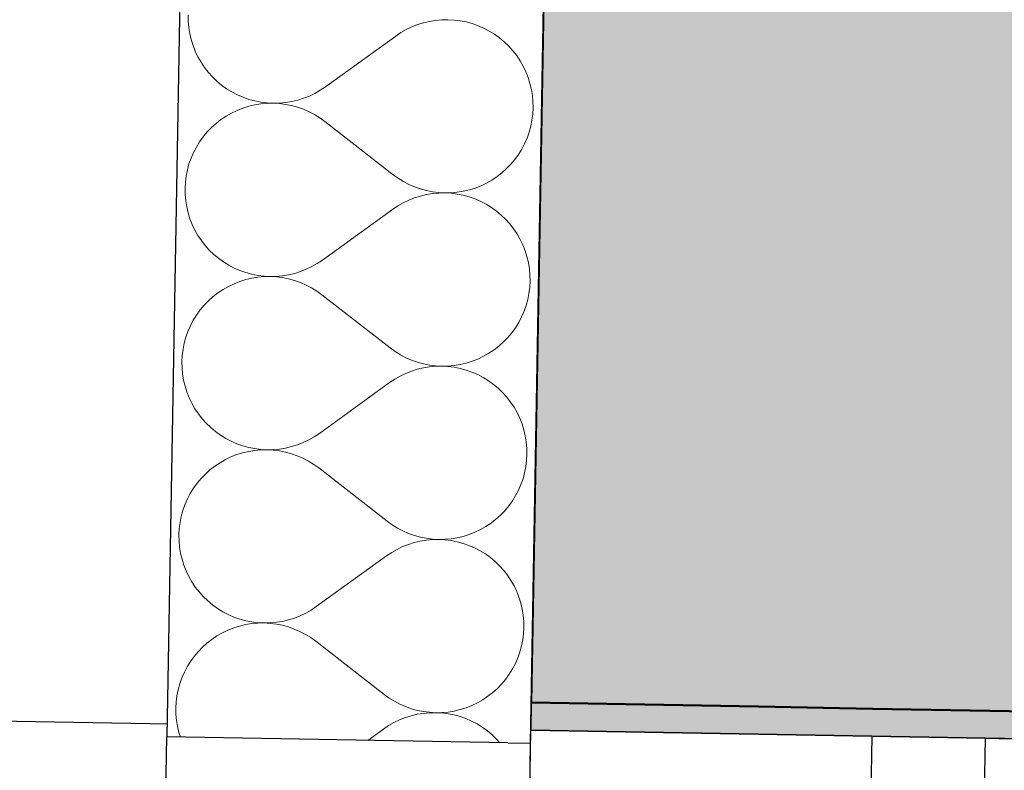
# Model space of a CAD drawing. Header units: millimetres. Extents: x -28017 to 3863, y -4271 to 20239.
# Tile 33 of 105: x -20554 to -20121, y 8982 to 9312. Entities that reach past the tile are written whole.
import ezdxf

# ---------------------------------------------------------------- set-up
doc = ezdxf.new("R2010")
doc.units = ezdxf.units.MM
doc.header["$MEASUREMENT"] = 0
doc.linetypes.add('Wipeout_Contour', pattern=[1000, 0, -1000])
for name, color, linetype in [('5._POHLED ZÁPADNÍ_2_Konstrukce - nenosné', 7, 'Continuous'), ('5._POHLED ZÁPADNÍ_2_Konstrukce - nosné', 7, 'Continuous'), ('5._POHLED ZÁPADNÍ_2_Nové_Konstrukce - nenosné', 7, 'Continuous'), ('5._POHLED ZÁPADNÍ_2_Nové_Konstrukce - nosné', 7, 'Continuous'), ('5._POHLED ZÁPADNÍ_2_Nové_Otvory – Okna', 7, 'Continuous'), ('5._POHLED ZÁPADNÍ_2_Nové_Výplně – Řezové', 7, 'Continuous'), ('5._POHLED ZÁPADNÍ_2_Výplně – Řezové', 7, 'Continuous')]:
    doc.layers.add(name, color=color, linetype=linetype)

# ---------------------------------------------------------------- blocks, each defined once
blk = doc.blocks.new('*X29', base_point=(-28336.19, -5790.34))
at = {"layer": '5._POHLED ZÁPADNÍ_2_Nové_Výplně – Řezové', "color": 21, "linetype": 'Continuous', "lineweight": 20, "true_color": 0xffaaaa}
for p, q in [((-20479.91, 9314.4), (-20479.86, 9311.68)), ((-20371.09, 9312.09), (-20373.78, 9311.65)), ((-20368.38, 9312.33), (-20371.09, 9312.09)), ((-20365.66, 9312.38), (-20368.38, 9312.33)), ((-20362.95, 9312.24), (-20365.66, 9312.38)), ((-20360.25, 9311.9), (-20362.95, 9312.24)), ((-20479.86, 9311.68), (-20479.61, 9308.97)), ((-20479.61, 9308.97), (-20479.18, 9306.28)), ((-20384, 9308.03), (-20386.37, 9306.68)), ((-20381.55, 9309.21), (-20384, 9308.03)), ((-20379.02, 9310.21), (-20381.55, 9309.21)), ((-20376.42, 9311.02), (-20379.02, 9310.21)), ((-20373.78, 9311.65), (-20376.42, 9311.02)), ((-20357.58, 9311.38), (-20360.25, 9311.9)), ((-20354.95, 9310.66), (-20357.58, 9311.38)), ((-20352.39, 9309.75), (-20354.95, 9310.66)), ((-20349.89, 9308.67), (-20352.39, 9309.75)), ((-20347.48, 9307.41), (-20349.89, 9308.67)), ((-20479.18, 9306.28), (-20478.55, 9303.63)), ((-20478.55, 9303.63), (-20477.74, 9301.04)), ((-20419.5, 9282.85), (-20388.63, 9305.17)), ((-20386.37, 9306.68), (-20388.63, 9305.17)), ((-20345.16, 9305.98), (-20347.48, 9307.41)), ((-20342.96, 9304.39), (-20345.16, 9305.98)), ((-20340.87, 9302.65), (-20342.96, 9304.39)), ((-20477.74, 9301.04), (-20476.74, 9298.51)), ((-20338.91, 9300.76), (-20340.87, 9302.65)), ((-20337.09, 9298.74), (-20338.91, 9300.76)), ((-20476.74, 9298.51), (-20475.56, 9296.05)), ((-20475.56, 9296.05), (-20474.22, 9293.69)), ((-20335.42, 9296.59), (-20337.09, 9298.74)), ((-20333.91, 9294.33), (-20335.42, 9296.59)), ((-20474.22, 9293.69), (-20472.7, 9291.43)), ((-20472.7, 9291.43), (-20471.03, 9289.28)), ((-20332.56, 9291.97), (-20333.91, 9294.33)), ((-20331.39, 9289.51), (-20332.56, 9291.97)), ((-20471.03, 9289.28), (-20469.22, 9287.26)), ((-20469.22, 9287.26), (-20467.26, 9285.37)), ((-20330.39, 9286.98), (-20331.39, 9289.51)), ((-20329.57, 9284.39), (-20330.39, 9286.98)), ((-20467.26, 9285.37), (-20465.17, 9283.63)), ((-20465.17, 9283.63), (-20462.96, 9282.04)), ((-20462.96, 9282.04), (-20460.64, 9280.61)), ((-20421.76, 9281.34), (-20419.5, 9282.85)), ((-20328.95, 9281.74), (-20329.57, 9284.39)), ((-20460.64, 9280.61), (-20458.23, 9279.35)), ((-20458.23, 9279.35), (-20455.74, 9278.26)), ((-20455.74, 9278.26), (-20453.17, 9277.36)), ((-20431.7, 9277), (-20429.11, 9277.81)), ((-20429.11, 9277.81), (-20426.58, 9278.81)), ((-20426.58, 9278.81), (-20424.12, 9279.99)), ((-20424.12, 9279.99), (-20421.76, 9281.34)), ((-20328.51, 9279.05), (-20328.95, 9281.74)), ((-20328.27, 9276.34), (-20328.51, 9279.05)), ((-20455.82, 9273.47), (-20458.35, 9272.48)), ((-20453.23, 9274.29), (-20455.82, 9273.47)), ((-20450.58, 9274.91), (-20453.23, 9274.29)), ((-20453.17, 9277.36), (-20450.55, 9276.64)), ((-20447.89, 9275.35), (-20450.58, 9274.91)), ((-20450.55, 9276.64), (-20447.88, 9276.12)), ((-20445.18, 9275.59), (-20447.89, 9275.35)), ((-20447.88, 9276.12), (-20445.18, 9275.78)), ((-20445.18, 9275.78), (-20442.46, 9275.64)), ((-20442.46, 9275.64), (-20445.18, 9275.59)), ((-20442.46, 9275.64), (-20439.74, 9275.69)), ((-20439.75, 9275.49), (-20442.46, 9275.64)), ((-20437.05, 9275.15), (-20439.75, 9275.49)), ((-20439.74, 9275.69), (-20437.03, 9275.93)), ((-20434.38, 9274.62), (-20437.05, 9275.15)), ((-20437.03, 9275.93), (-20434.35, 9276.37)), ((-20431.76, 9273.9), (-20434.38, 9274.62)), ((-20434.35, 9276.37), (-20431.7, 9277)), ((-20429.19, 9272.99), (-20431.76, 9273.9)), ((-20328.36, 9270.91), (-20328.22, 9273.62)), ((-20328.22, 9273.62), (-20328.27, 9276.34)), ((-20463.17, 9269.96), (-20465.44, 9268.45)), ((-20460.81, 9271.31), (-20463.17, 9269.96)), ((-20458.35, 9272.48), (-20460.81, 9271.31)), ((-20426.7, 9271.9), (-20429.19, 9272.99)), ((-20424.29, 9270.64), (-20426.7, 9271.9)), ((-20421.97, 9269.21), (-20424.29, 9270.64)), ((-20419.77, 9267.62), (-20421.97, 9269.21)), ((-20328.7, 9268.21), (-20328.36, 9270.91)), ((-20469.61, 9264.96), (-20471.5, 9263)), ((-20467.58, 9266.78), (-20469.61, 9264.96)), ((-20465.44, 9268.45), (-20467.58, 9266.78)), ((-20419.77, 9267.62), (-20389.7, 9244.23)), ((-20329.95, 9262.92), (-20329.23, 9265.54)), ((-20329.23, 9265.54), (-20328.7, 9268.21)), ((-20473.24, 9260.92), (-20474.83, 9258.71)), ((-20471.5, 9263), (-20473.24, 9260.92)), ((-20331.94, 9257.86), (-20330.86, 9260.35)), ((-20330.86, 9260.35), (-20329.95, 9262.92)), ((-20476.26, 9256.4), (-20477.52, 9253.99)), ((-20474.83, 9258.71), (-20476.26, 9256.4)), ((-20333.2, 9255.44), (-20331.94, 9257.86)), ((-20478.61, 9251.49), (-20479.51, 9248.93)), ((-20477.52, 9253.99), (-20478.61, 9251.49)), ((-20336.22, 9250.92), (-20334.63, 9253.13)), ((-20334.63, 9253.13), (-20333.2, 9255.44)), ((-20479.51, 9248.93), (-20480.23, 9246.3)), ((-20339.86, 9246.88), (-20337.97, 9248.84)), ((-20337.97, 9248.84), (-20336.22, 9250.92)), ((-20480.76, 9243.63), (-20481.1, 9240.93)), ((-20480.23, 9246.3), (-20480.76, 9243.63)), ((-20389.7, 9244.23), (-20387.49, 9242.63)), ((-20346.29, 9241.88), (-20344.03, 9243.39)), ((-20344.03, 9243.39), (-20341.88, 9245.06)), ((-20341.88, 9245.06), (-20339.86, 9246.88)), ((-20481.1, 9240.93), (-20481.25, 9238.22)), ((-20387.49, 9242.63), (-20385.18, 9241.2)), ((-20385.18, 9241.2), (-20382.77, 9239.94)), ((-20382.77, 9239.94), (-20380.28, 9238.85)), ((-20380.28, 9238.85), (-20377.71, 9237.95)), ((-20353.64, 9238.37), (-20351.11, 9239.36)), ((-20351.11, 9239.36), (-20348.66, 9240.53)), ((-20348.66, 9240.53), (-20346.29, 9241.88)), ((-20481.25, 9238.22), (-20481.2, 9235.5)), ((-20481.2, 9235.5), (-20480.95, 9232.79)), ((-20377.77, 9234.84), (-20380.36, 9234.03)), ((-20375.12, 9235.47), (-20377.77, 9234.84)), ((-20377.71, 9237.95), (-20375.09, 9237.22)), ((-20372.43, 9235.91), (-20375.12, 9235.47)), ((-20375.09, 9237.22), (-20372.42, 9236.69)), ((-20369.72, 9236.15), (-20372.43, 9235.91)), ((-20372.42, 9236.69), (-20369.72, 9236.35)), ((-20369.72, 9236.35), (-20367, 9236.21)), ((-20367, 9236.21), (-20369.72, 9236.15)), ((-20367, 9236.21), (-20364.28, 9236.25)), ((-20364.29, 9236.06), (-20367, 9236.21)), ((-20361.59, 9235.73), (-20364.29, 9236.06)), ((-20364.28, 9236.25), (-20361.57, 9236.49)), ((-20358.92, 9235.2), (-20361.59, 9235.73)), ((-20361.57, 9236.49), (-20358.89, 9236.93)), ((-20356.29, 9234.48), (-20358.92, 9235.2)), ((-20358.89, 9236.93), (-20356.24, 9237.55)), ((-20353.73, 9233.58), (-20356.29, 9234.48)), ((-20356.24, 9237.55), (-20353.64, 9238.37)), ((-20480.95, 9232.79), (-20480.52, 9230.1)), ((-20480.52, 9230.1), (-20479.89, 9227.45)), ((-20387.71, 9230.5), (-20389.97, 9228.99)), ((-20385.34, 9231.85), (-20387.71, 9230.5)), ((-20382.89, 9233.03), (-20385.34, 9231.85)), ((-20380.36, 9234.03), (-20382.89, 9233.03)), ((-20351.23, 9232.49), (-20353.73, 9233.58)), ((-20348.82, 9231.23), (-20351.23, 9232.49)), ((-20346.51, 9229.8), (-20348.82, 9231.23)), ((-20344.3, 9228.21), (-20346.51, 9229.8)), ((-20479.89, 9227.45), (-20479.08, 9224.86)), ((-20420.84, 9206.67), (-20389.97, 9228.99)), ((-20342.21, 9226.47), (-20344.3, 9228.21)), ((-20340.25, 9224.58), (-20342.21, 9226.47)), ((-20479.08, 9224.86), (-20478.08, 9222.33)), ((-20478.08, 9222.33), (-20476.91, 9219.87)), ((-20338.43, 9222.56), (-20340.25, 9224.58)), ((-20336.76, 9220.41), (-20338.43, 9222.56)), ((-20476.91, 9219.87), (-20475.56, 9217.51)), ((-20475.56, 9217.51), (-20474.05, 9215.25)), ((-20335.25, 9218.15), (-20336.76, 9220.41)), ((-20333.9, 9215.79), (-20335.25, 9218.15)), ((-20474.05, 9215.25), (-20472.38, 9213.1)), ((-20472.38, 9213.1), (-20470.56, 9211.08)), ((-20332.73, 9213.33), (-20333.9, 9215.79)), ((-20331.73, 9210.8), (-20332.73, 9213.33)), ((-20470.56, 9211.08), (-20468.6, 9209.19)), ((-20468.6, 9209.19), (-20466.51, 9207.45)), ((-20330.92, 9208.21), (-20331.73, 9210.8)), ((-20330.29, 9205.56), (-20330.92, 9208.21)), ((-20466.51, 9207.45), (-20464.3, 9205.86)), ((-20464.3, 9205.86), (-20461.99, 9204.43)), ((-20461.99, 9204.43), (-20459.57, 9203.17)), ((-20425.46, 9203.81), (-20423.1, 9205.16)), ((-20423.1, 9205.16), (-20420.84, 9206.67)), ((-20329.85, 9202.87), (-20330.29, 9205.56)), ((-20459.57, 9203.17), (-20457.08, 9202.09)), ((-20457.08, 9202.09), (-20454.51, 9201.18)), ((-20454.51, 9201.18), (-20451.89, 9200.47)), ((-20451.89, 9200.47), (-20449.22, 9199.94)), ((-20449.22, 9199.94), (-20446.52, 9199.6)), ((-20446.52, 9199.6), (-20443.8, 9199.46)), ((-20443.8, 9199.46), (-20441.08, 9199.51)), ((-20441.08, 9199.51), (-20438.37, 9199.75)), ((-20438.37, 9199.75), (-20435.69, 9200.19)), ((-20435.69, 9200.19), (-20433.04, 9200.82)), ((-20433.04, 9200.82), (-20430.45, 9201.63)), ((-20430.45, 9201.63), (-20427.92, 9202.63)), ((-20427.92, 9202.63), (-20425.46, 9203.81)), ((-20329.61, 9200.16), (-20329.85, 9202.87)), ((-20329.56, 9197.44), (-20329.61, 9200.16)), ((-20459.7, 9196.3), (-20462.15, 9195.13)), ((-20457.16, 9197.3), (-20459.7, 9196.3)), ((-20454.57, 9198.11), (-20457.16, 9197.3)), ((-20451.92, 9198.73), (-20454.57, 9198.11)), ((-20449.23, 9199.17), (-20451.92, 9198.73)), ((-20446.52, 9199.41), (-20449.23, 9199.17)), ((-20443.8, 9199.46), (-20446.52, 9199.41)), ((-20441.09, 9199.31), (-20443.8, 9199.46)), ((-20438.39, 9198.97), (-20441.09, 9199.31)), ((-20435.72, 9198.44), (-20438.39, 9198.97)), ((-20433.1, 9197.72), (-20435.72, 9198.44)), ((-20430.53, 9196.81), (-20433.1, 9197.72)), ((-20428.04, 9195.72), (-20430.53, 9196.81)), ((-20425.63, 9194.46), (-20428.04, 9195.72)), ((-20329.71, 9194.73), (-20329.56, 9197.44)), ((-20466.78, 9192.27), (-20468.93, 9190.6)), ((-20464.51, 9193.78), (-20466.78, 9192.27)), ((-20462.15, 9195.13), (-20464.51, 9193.78)), ((-20423.31, 9193.03), (-20425.63, 9194.46)), ((-20421.11, 9191.44), (-20423.31, 9193.03)), ((-20421.11, 9191.44), (-20391.04, 9168.05)), ((-20330.57, 9189.36), (-20330.04, 9192.03)), ((-20330.04, 9192.03), (-20329.71, 9194.73)), ((-20472.84, 9186.83), (-20474.58, 9184.74)), ((-20470.95, 9188.78), (-20472.84, 9186.83)), ((-20468.93, 9190.6), (-20470.95, 9188.78)), ((-20332.2, 9184.17), (-20331.29, 9186.74)), ((-20331.29, 9186.74), (-20330.57, 9189.36)), ((-20476.17, 9182.53), (-20477.6, 9180.22)), ((-20474.58, 9184.74), (-20476.17, 9182.53)), ((-20333.28, 9181.68), (-20332.2, 9184.17)), ((-20477.6, 9180.22), (-20478.86, 9177.81)), ((-20335.97, 9176.95), (-20334.54, 9179.27)), ((-20334.54, 9179.27), (-20333.28, 9181.68)), ((-20479.95, 9175.31), (-20480.86, 9172.75)), ((-20478.86, 9177.81), (-20479.95, 9175.31)), ((-20339.31, 9172.66), (-20337.57, 9174.74)), ((-20337.57, 9174.74), (-20335.97, 9176.95)), ((-20481.57, 9170.12), (-20482.1, 9167.45)), ((-20480.86, 9172.75), (-20481.57, 9170.12)), ((-20343.22, 9168.88), (-20341.2, 9170.7)), ((-20341.2, 9170.7), (-20339.31, 9172.66)), ((-20482.1, 9167.45), (-20482.44, 9164.76)), ((-20391.04, 9168.05), (-20388.83, 9166.45)), ((-20388.83, 9166.45), (-20386.52, 9165.02)), ((-20386.52, 9165.02), (-20384.11, 9163.76)), ((-20350, 9164.36), (-20347.63, 9165.7)), ((-20347.63, 9165.7), (-20345.37, 9167.21)), ((-20345.37, 9167.21), (-20343.22, 9168.88)), ((-20482.44, 9164.76), (-20482.59, 9162.04)), ((-20482.59, 9162.04), (-20482.54, 9159.32)), ((-20384.11, 9163.76), (-20381.62, 9162.67)), ((-20381.62, 9162.67), (-20379.05, 9161.77)), ((-20379.05, 9161.77), (-20376.43, 9161.05)), ((-20376.43, 9161.05), (-20373.76, 9160.51)), ((-20362.91, 9160.32), (-20360.23, 9160.75)), ((-20360.23, 9160.75), (-20357.58, 9161.37)), ((-20357.58, 9161.37), (-20354.99, 9162.19)), ((-20354.99, 9162.19), (-20352.45, 9163.18)), ((-20352.45, 9163.18), (-20350, 9164.36)), ((-20482.54, 9159.32), (-20482.3, 9156.61)), ((-20482.3, 9156.61), (-20481.86, 9153.92)), ((-20384.23, 9156.85), (-20386.69, 9155.67)), ((-20381.7, 9157.85), (-20384.23, 9156.85)), ((-20379.11, 9158.66), (-20381.7, 9157.85)), ((-20376.46, 9159.29), (-20379.11, 9158.66)), ((-20373.77, 9159.73), (-20376.46, 9159.29)), ((-20371.06, 9159.98), (-20373.77, 9159.73)), ((-20373.76, 9160.51), (-20371.06, 9160.17)), ((-20371.06, 9160.17), (-20368.34, 9160.03)), ((-20368.34, 9160.03), (-20371.06, 9159.98)), ((-20368.34, 9160.03), (-20365.62, 9160.07)), ((-20365.63, 9159.88), (-20368.34, 9160.03)), ((-20362.93, 9159.55), (-20365.63, 9159.88)), ((-20365.62, 9160.07), (-20362.91, 9160.32)), ((-20360.26, 9159.02), (-20362.93, 9159.55)), ((-20357.64, 9158.3), (-20360.26, 9159.02)), ((-20355.07, 9157.4), (-20357.64, 9158.3)), ((-20352.57, 9156.31), (-20355.07, 9157.4)), ((-20350.16, 9155.05), (-20352.57, 9156.31)), ((-20481.86, 9153.92), (-20481.23, 9151.28)), ((-20422.18, 9130.49), (-20391.31, 9152.81)), ((-20389.05, 9154.32), (-20391.31, 9152.81)), ((-20386.69, 9155.67), (-20389.05, 9154.32)), ((-20347.85, 9153.63), (-20350.16, 9155.05)), ((-20345.64, 9152.04), (-20347.85, 9153.63)), ((-20343.55, 9150.29), (-20345.64, 9152.04)), ((-20481.23, 9151.28), (-20480.42, 9148.68)), ((-20480.42, 9148.68), (-20479.42, 9146.15)), ((-20341.59, 9148.4), (-20343.55, 9150.29)), ((-20339.77, 9146.38), (-20341.59, 9148.4)), ((-20479.42, 9146.15), (-20478.25, 9143.7)), ((-20478.25, 9143.7), (-20476.9, 9141.33)), ((-20338.1, 9144.23), (-20339.77, 9146.38)), ((-20336.59, 9141.97), (-20338.1, 9144.23)), ((-20476.9, 9141.33), (-20475.39, 9139.07)), ((-20475.39, 9139.07), (-20473.72, 9136.92)), ((-20335.24, 9139.61), (-20336.59, 9141.97)), ((-20334.07, 9137.16), (-20335.24, 9139.61)), ((-20473.72, 9136.92), (-20471.9, 9134.9)), ((-20471.9, 9134.9), (-20469.94, 9133.01)), ((-20333.07, 9134.62), (-20334.07, 9137.16)), ((-20332.26, 9132.03), (-20333.07, 9134.62)), ((-20469.94, 9133.01), (-20467.85, 9131.27)), ((-20467.85, 9131.27), (-20465.64, 9129.68)), ((-20424.44, 9128.98), (-20422.18, 9130.49)), ((-20331.63, 9129.38), (-20332.26, 9132.03)), ((-20465.64, 9129.68), (-20463.33, 9128.25)), ((-20463.33, 9128.25), (-20460.92, 9126.99)), ((-20460.92, 9126.99), (-20458.42, 9125.91)), ((-20458.42, 9125.91), (-20455.85, 9125)), ((-20431.79, 9125.46), (-20429.26, 9126.45)), ((-20429.26, 9126.45), (-20426.81, 9127.63)), ((-20426.81, 9127.63), (-20424.44, 9128.98)), ((-20331.19, 9126.7), (-20331.63, 9129.38)), ((-20330.95, 9123.99), (-20331.19, 9126.7)), ((-20455.91, 9121.93), (-20458.51, 9121.12)), ((-20453.26, 9122.55), (-20455.91, 9121.93)), ((-20455.85, 9125), (-20453.23, 9124.29)), ((-20450.58, 9122.99), (-20453.26, 9122.55)), ((-20453.23, 9124.29), (-20450.56, 9123.76)), ((-20447.87, 9123.23), (-20450.58, 9122.99)), ((-20450.56, 9123.76), (-20447.86, 9123.42)), ((-20445.15, 9123.28), (-20447.87, 9123.23)), ((-20447.86, 9123.42), (-20445.15, 9123.28)), ((-20445.15, 9123.28), (-20442.43, 9123.33)), ((-20442.43, 9123.13), (-20445.15, 9123.28)), ((-20442.43, 9123.33), (-20439.72, 9123.57)), ((-20439.73, 9122.79), (-20442.43, 9123.13)), ((-20437.06, 9122.26), (-20439.73, 9122.79)), ((-20439.72, 9123.57), (-20437.03, 9124.01)), ((-20434.44, 9121.54), (-20437.06, 9122.26)), ((-20437.03, 9124.01), (-20434.38, 9124.64)), ((-20434.38, 9124.64), (-20431.79, 9125.46)), ((-20330.9, 9121.27), (-20330.95, 9123.99)), ((-20465.86, 9117.6), (-20468.12, 9116.09)), ((-20463.49, 9118.95), (-20465.86, 9117.6)), ((-20461.04, 9120.12), (-20463.49, 9118.95)), ((-20458.51, 9121.12), (-20461.04, 9120.12)), ((-20431.87, 9120.63), (-20434.44, 9121.54)), ((-20429.38, 9119.54), (-20431.87, 9120.63)), ((-20426.97, 9118.28), (-20429.38, 9119.54)), ((-20424.66, 9116.85), (-20426.97, 9118.28)), ((-20331.39, 9115.85), (-20331.05, 9118.55)), ((-20331.05, 9118.55), (-20330.9, 9121.27)), ((-20470.27, 9114.42), (-20472.29, 9112.6)), ((-20468.12, 9116.09), (-20470.27, 9114.42)), ((-20422.45, 9115.26), (-20424.66, 9116.85)), ((-20422.45, 9115.26), (-20392.38, 9091.87)), ((-20332.64, 9110.56), (-20331.92, 9113.18)), ((-20331.92, 9113.18), (-20331.39, 9115.85)), ((-20474.18, 9110.65), (-20475.92, 9108.56)), ((-20472.29, 9112.6), (-20474.18, 9110.65)), ((-20333.54, 9107.99), (-20332.64, 9110.56)), ((-20477.52, 9106.35), (-20478.95, 9104.04)), ((-20475.92, 9108.56), (-20477.52, 9106.35)), ((-20335.89, 9103.09), (-20334.63, 9105.5)), ((-20334.63, 9105.5), (-20333.54, 9107.99)), ((-20480.21, 9101.63), (-20481.29, 9099.13)), ((-20478.95, 9104.04), (-20480.21, 9101.63)), ((-20338.91, 9098.57), (-20337.32, 9100.77)), ((-20337.32, 9100.77), (-20335.89, 9103.09)), ((-20482.2, 9096.57), (-20482.92, 9093.94)), ((-20481.29, 9099.13), (-20482.2, 9096.57)), ((-20342.54, 9094.52), (-20340.65, 9096.48)), ((-20340.65, 9096.48), (-20338.91, 9098.57)), ((-20483.45, 9091.28), (-20483.78, 9088.58)), ((-20482.92, 9093.94), (-20483.45, 9091.28)), ((-20392.38, 9091.87), (-20390.18, 9090.28)), ((-20346.71, 9091.03), (-20344.57, 9092.7)), ((-20344.57, 9092.7), (-20342.54, 9094.52)), ((-20483.78, 9088.58), (-20483.93, 9085.86)), ((-20390.18, 9090.28), (-20387.86, 9088.84)), ((-20387.86, 9088.84), (-20385.45, 9087.58)), ((-20385.45, 9087.58), (-20382.96, 9086.49)), ((-20356.33, 9086.01), (-20353.79, 9087)), ((-20353.79, 9087), (-20351.34, 9088.18)), ((-20351.34, 9088.18), (-20348.98, 9089.52)), ((-20348.98, 9089.52), (-20346.71, 9091.03)), ((-20483.93, 9085.86), (-20483.88, 9083.14)), ((-20483.88, 9083.14), (-20483.64, 9080.43)), ((-20382.96, 9086.49), (-20380.39, 9085.59)), ((-20377.8, 9083.11), (-20380.45, 9082.49)), ((-20380.39, 9085.59), (-20377.77, 9084.87)), ((-20375.12, 9083.55), (-20377.8, 9083.11)), ((-20377.77, 9084.87), (-20375.1, 9084.33)), ((-20372.41, 9083.8), (-20375.12, 9083.55)), ((-20375.1, 9084.33), (-20372.4, 9083.99)), ((-20369.69, 9083.85), (-20372.41, 9083.8)), ((-20372.4, 9083.99), (-20369.69, 9083.85)), ((-20369.69, 9083.85), (-20366.97, 9083.9)), ((-20366.97, 9083.7), (-20369.69, 9083.85)), ((-20366.97, 9083.9), (-20364.26, 9084.14)), ((-20364.27, 9083.37), (-20366.97, 9083.7)), ((-20361.6, 9082.84), (-20364.27, 9083.37)), ((-20364.26, 9084.14), (-20361.57, 9084.57)), ((-20358.98, 9082.12), (-20361.6, 9082.84)), ((-20361.57, 9084.57), (-20358.92, 9085.2)), ((-20358.92, 9085.2), (-20356.33, 9086.01)), ((-20483.64, 9080.43), (-20483.2, 9077.74)), ((-20388.03, 9079.49), (-20390.39, 9078.15)), ((-20385.57, 9080.67), (-20388.03, 9079.49)), ((-20383.04, 9081.67), (-20385.57, 9080.67)), ((-20380.45, 9082.49), (-20383.04, 9081.67)), ((-20356.41, 9081.22), (-20358.98, 9082.12)), ((-20353.92, 9080.13), (-20356.41, 9081.22)), ((-20351.5, 9078.88), (-20353.92, 9080.13)), ((-20349.19, 9077.45), (-20351.5, 9078.88)), ((-20483.2, 9077.74), (-20482.57, 9075.1)), ((-20482.57, 9075.1), (-20481.76, 9072.5)), ((-20423.52, 9054.32), (-20392.65, 9076.63)), ((-20390.39, 9078.15), (-20392.65, 9076.63)), ((-20346.98, 9075.86), (-20349.19, 9077.45)), ((-20344.89, 9074.11), (-20346.98, 9075.86)), ((-20342.93, 9072.23), (-20344.89, 9074.11)), ((-20481.76, 9072.5), (-20480.76, 9069.97)), ((-20480.76, 9069.97), (-20479.59, 9067.52)), ((-20341.11, 9070.2), (-20342.93, 9072.23)), ((-20339.44, 9068.06), (-20341.11, 9070.2)), ((-20479.59, 9067.52), (-20478.24, 9065.15)), ((-20337.93, 9065.79), (-20339.44, 9068.06)), ((-20336.58, 9063.43), (-20337.93, 9065.79)), ((-20478.24, 9065.15), (-20476.73, 9062.89)), ((-20476.73, 9062.89), (-20475.06, 9060.74)), ((-20335.41, 9060.98), (-20336.58, 9063.43)), ((-20334.41, 9058.45), (-20335.41, 9060.98)), ((-20475.06, 9060.74), (-20473.24, 9058.72)), ((-20473.24, 9058.72), (-20471.28, 9056.83)), ((-20471.28, 9056.83), (-20469.19, 9055.09)), ((-20333.6, 9055.85), (-20334.41, 9058.45)), ((-20469.19, 9055.09), (-20466.98, 9053.5)), ((-20466.98, 9053.5), (-20464.67, 9052.07)), ((-20428.15, 9051.45), (-20425.78, 9052.8)), ((-20425.78, 9052.8), (-20423.52, 9054.32)), ((-20332.97, 9053.2), (-20333.6, 9055.85)), ((-20332.54, 9050.52), (-20332.97, 9053.2)), ((-20464.67, 9052.07), (-20462.26, 9050.81)), ((-20462.26, 9050.81), (-20459.76, 9049.73)), ((-20459.76, 9049.73), (-20457.2, 9048.83)), ((-20457.2, 9048.83), (-20454.57, 9048.11)), ((-20454.57, 9048.11), (-20451.9, 9047.58)), ((-20438.37, 9047.83), (-20435.73, 9048.46)), ((-20435.73, 9048.46), (-20433.13, 9049.28)), ((-20433.13, 9049.28), (-20430.6, 9050.28)), ((-20430.6, 9050.28), (-20428.15, 9051.45)), ((-20332.29, 9047.81), (-20332.54, 9050.52)), ((-20462.38, 9043.94), (-20464.83, 9042.77)), ((-20459.85, 9044.94), (-20462.38, 9043.94)), ((-20457.25, 9045.75), (-20459.85, 9044.94)), ((-20454.6, 9046.38), (-20457.25, 9045.75)), ((-20451.92, 9046.81), (-20454.6, 9046.38)), ((-20449.21, 9047.05), (-20451.92, 9046.81)), ((-20451.9, 9047.58), (-20449.2, 9047.24)), ((-20446.49, 9047.1), (-20449.21, 9047.05)), ((-20449.2, 9047.24), (-20446.49, 9047.1)), ((-20446.49, 9047.1), (-20443.77, 9047.15)), ((-20443.77, 9046.95), (-20446.49, 9047.1)), ((-20443.77, 9047.15), (-20441.06, 9047.4)), ((-20441.07, 9046.61), (-20443.77, 9046.95)), ((-20438.4, 9046.08), (-20441.07, 9046.61)), ((-20441.06, 9047.4), (-20438.37, 9047.83)), ((-20435.78, 9045.36), (-20438.4, 9046.08)), ((-20433.21, 9044.45), (-20435.78, 9045.36)), ((-20430.72, 9043.37), (-20433.21, 9044.45)), ((-20332.39, 9042.37), (-20332.24, 9045.09)), ((-20332.24, 9045.09), (-20332.29, 9047.81)), ((-20469.46, 9039.91), (-20471.61, 9038.24)), ((-20467.2, 9041.42), (-20469.46, 9039.91)), ((-20464.83, 9042.77), (-20467.2, 9041.42)), ((-20428.31, 9042.1), (-20430.72, 9043.37)), ((-20426, 9040.67), (-20428.31, 9042.1)), ((-20423.79, 9039.08), (-20426, 9040.67)), ((-20333.26, 9037), (-20332.73, 9039.67)), ((-20332.73, 9039.67), (-20332.39, 9042.37)), ((-20473.63, 9036.43), (-20475.52, 9034.47)), ((-20471.61, 9038.24), (-20473.63, 9036.43)), ((-20423.79, 9039.08), (-20393.72, 9015.69)), ((-20333.98, 9034.38), (-20333.26, 9037)), ((-20477.27, 9032.38), (-20478.86, 9030.17)), ((-20475.52, 9034.47), (-20477.27, 9032.38)), ((-20335.97, 9029.32), (-20334.88, 9031.81)), ((-20334.88, 9031.81), (-20333.98, 9034.38)), ((-20480.29, 9027.86), (-20481.55, 9025.45)), ((-20478.86, 9030.17), (-20480.29, 9027.86)), ((-20338.66, 9024.59), (-20337.23, 9026.91)), ((-20337.23, 9026.91), (-20335.97, 9029.32)), ((-20482.63, 9022.95), (-20483.54, 9020.39)), ((-20481.55, 9025.45), (-20482.63, 9022.95)), ((-20341.99, 9020.3), (-20340.25, 9022.39)), ((-20340.25, 9022.39), (-20338.66, 9024.59)), ((-20484.26, 9017.77), (-20484.79, 9015.1)), ((-20483.54, 9020.39), (-20484.26, 9017.77)), ((-20345.91, 9016.52), (-20343.88, 9018.34)), ((-20343.88, 9018.34), (-20341.99, 9020.3)), ((-20484.79, 9015.1), (-20485.13, 9012.4)), ((-20393.72, 9015.69), (-20391.52, 9014.1)), ((-20391.52, 9014.1), (-20389.2, 9012.67)), ((-20352.68, 9012), (-20350.32, 9013.34)), ((-20350.32, 9013.34), (-20348.06, 9014.86)), ((-20348.06, 9014.86), (-20345.91, 9016.52)), ((-20485.13, 9012.4), (-20485.27, 9009.68)), ((-20485.27, 9009.68), (-20485.22, 9006.96)), ((-20389.2, 9012.67), (-20386.79, 9011.4)), ((-20386.79, 9011.4), (-20384.3, 9010.32)), ((-20384.3, 9010.32), (-20381.73, 9009.41)), ((-20381.73, 9009.41), (-20379.11, 9008.69)), ((-20362.91, 9008.39), (-20360.26, 9009.02)), ((-20360.26, 9009.02), (-20357.67, 9009.83)), ((-20357.67, 9009.83), (-20355.14, 9010.83)), ((-20355.14, 9010.83), (-20352.68, 9012)), ((-20485.22, 9006.96), (-20484.98, 9004.25)), ((-20384.38, 9005.49), (-20386.92, 9004.49)), ((-20381.79, 9006.31), (-20384.38, 9005.49)), ((-20379.14, 9006.94), (-20381.79, 9006.31)), ((-20376.46, 9007.37), (-20379.14, 9006.94)), ((-20379.11, 9008.69), (-20376.44, 9008.16)), ((-20373.75, 9007.62), (-20376.46, 9007.37)), ((-20376.44, 9008.16), (-20373.74, 9007.82)), ((-20371.03, 9007.67), (-20373.75, 9007.62)), ((-20373.74, 9007.82), (-20371.03, 9007.67)), ((-20371.03, 9007.67), (-20368.31, 9007.72)), ((-20368.31, 9007.53), (-20371.03, 9007.67)), ((-20368.31, 9007.72), (-20365.6, 9007.96)), ((-20365.61, 9007.19), (-20368.31, 9007.53)), ((-20362.94, 9006.66), (-20365.61, 9007.19)), ((-20365.6, 9007.96), (-20362.91, 9008.39)), ((-20360.32, 9005.94), (-20362.94, 9006.66)), ((-20357.75, 9005.04), (-20360.32, 9005.94)), ((-20355.26, 9003.96), (-20357.75, 9005.04)), ((-20484.98, 9004.25), (-20484.54, 9001.57)), ((-20484.54, 9001.57), (-20483.92, 8998.92)), ((-20400.84, 8995.5), (-20393.99, 9000.45)), ((-20391.73, 9001.97), (-20393.99, 9000.45)), ((-20389.37, 9003.32), (-20391.73, 9001.97)), ((-20386.92, 9004.49), (-20389.37, 9003.32)), ((-20352.85, 9002.7), (-20355.26, 9003.96)), ((-20350.53, 9001.27), (-20352.85, 9002.7)), ((-20348.32, 8999.68), (-20350.53, 9001.27)), ((-20483.92, 8998.92), (-20483.3, 8996.96)), ((-20346.23, 8997.94), (-20348.32, 8999.68)), ((-20344.27, 8996.05), (-20346.23, 8997.94)), ((-20342.87, 8994.48), (-20344.27, 8996.05))]:
    blk.add_line(p, q, dxfattribs=at)

msp = doc.modelspace()

# ---------------------------------------------------------------- hatches: boundary and pattern name
at = {"layer": '5._POHLED ZÁPADNÍ_2_Nové_Výplně – Řezové', "linetype": 'Continuous', "lineweight": 0, "true_color": 0xf2b2b2}
msp.add_hatch(color=9, dxfattribs=at).paths.add_polyline_path([(-20329.01, 9012.07), (-20329.23, 8999.93), (-19954.29, 8993.33), (-19954.07, 9005.46)])
at = {"layer": '5._POHLED ZÁPADNÍ_2_Výplně – Řezové', "linetype": 'Continuous', "lineweight": 13}
msp.add_hatch(color=254, dxfattribs=at).paths.add_polyline_path([(-20318.07, 9633.59), (-20329.01, 9012.07), (-19954.07, 9005.46), (-19943.7, 9594.63)])

# ---------------------------------------------------------------- linework, layer by layer
at = {"layer": '5._POHLED ZÁPADNÍ_2_Konstrukce - nosné', "color": 7, "linetype": 'Continuous', "lineweight": 50}
for p, q in [((-20329.01, 9012.07), (-20229.03, 9010.31)), ((-20229.03, 9010.31), (-20179.04, 9009.43)), ((-20179.04, 9009.43), (-19954.07, 9005.46))]:
    msp.add_line(p, q, dxfattribs=at)
at = {"layer": '5._POHLED ZÁPADNÍ_2_Konstrukce - nosné', "color": 7, "linetype": 'Continuous', "lineweight": 50, "flags": 128}
msp.add_lwpolyline([(-20311.44, 10009.93), (-20329.01, 9012.07)], dxfattribs=at)
at = {"layer": '5._POHLED ZÁPADNÍ_2_Nové_Konstrukce - nenosné', "color": 1, "linetype": 'Continuous', "lineweight": 25, "flags": 128}
for points in [[(-20329.01, 9012.07), (-20329.23, 8999.93)], [(-19954.29, 8993.33), (-20329.23, 8999.93)]]:
    msp.add_lwpolyline(points, dxfattribs=at)
at = {"layer": '5._POHLED ZÁPADNÍ_2_Nové_Otvory – Okna', "color": 1, "linetype": 'Continuous', "lineweight": 25}
for p, q in [((-20609.18, 9004.86), (-20329.23, 8999.93)), ((-20353, 7650.14), (-20329.23, 8999.93)), ((-20329.23, 8999.93), (-20179.25, 8997.29)), ((-20179.25, 8997.29), (-20180.13, 8947.3)), ((-20179.25, 8997.29), (-20129.26, 8996.41)), ((-20179.25, 8997.29), (-20129.26, 8996.41)), ((-20129.7, 8971.41), (-20129.26, 8996.41)), ((-20129.26, 8996.41), (-19954.29, 8993.33))]:
    msp.add_line(p, q, dxfattribs=at)

# ---------------------------------------------------------------- next in the draw order: wipeouts: each hides what was drawn before it
at = {"color": 254, "linetype": 'Wipeout_Contour', "lineweight": 0, "ltscale": 112285.835233}
msp.add_wipeout([(-20471.18, 10026.11), (-20489.3, 8997.06), (-20339.33, 8994.42), (-20329.33, 8994.25), (-20311.44, 10009.93)], dxfattribs=at).dxf.layer = '5._POHLED ZÁPADNÍ_2_Nové_Výplně – Řezové'

# ---------------------------------------------------------------- next in the draw order: linework, layer by layer
at = {"layer": '5._POHLED ZÁPADNÍ_2_Nové_Konstrukce - nosné', "color": 1, "linetype": 'Continuous', "lineweight": 25}
for q in [(-20489.3, 8997.06), (-20329.33, 8994.25)]:
    msp.add_line((-20339.33, 8994.42), q, dxfattribs=at)
at = {"layer": '5._POHLED ZÁPADNÍ_2_Nové_Konstrukce - nosné', "color": 1, "linetype": 'Continuous', "lineweight": 25, "flags": 128}
for points in [[(-20468.36, 10186.64), (-20489.3, 8997.06)], [(-20329.33, 8994.25), (-20311.44, 10009.93)]]:
    msp.add_lwpolyline(points, dxfattribs=at)
at = {"layer": '5._POHLED ZÁPADNÍ_2_Nové_Otvory – Okna', "color": 1, "linetype": 'Continuous', "lineweight": 25}
for p, q in [((-20513.07, 7647.27), (-20489.3, 8997.06)), ((-20339.33, 8994.42), (-20489.3, 8997.06)), ((-20353.1, 7644.45), (-20329.33, 8994.25)), ((-20339.33, 8994.42), (-20329.33, 8994.25))]:
    msp.add_line(p, q, dxfattribs=at)

# ---------------------------------------------------------------- next in the draw order: block references
at = {"layer": '5._POHLED ZÁPADNÍ_2_Konstrukce - nenosné', "color": 9, "linetype": 'Continuous', "lineweight": 13}
msp.add_blockref('*X29', (-28336.19, -5790.34), dxfattribs=at)

doc.saveas('drawing.dxf')
